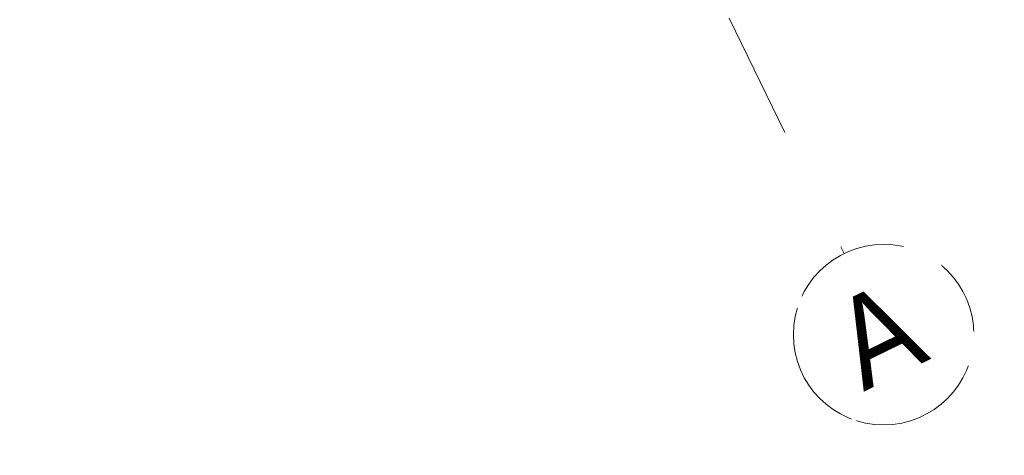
# Model space of a CAD drawing. Extents: x 6414462 to 20492237, y 5756825 to 17376351.
# Tile 25 of 127: x 6497754.65 to 6497757.1, y 5809728.31 to 5809729.4. Entities that reach past the tile are written whole.
import ezdxf

# ---------------------------------------------------------------- set-up
doc = ezdxf.new("R2010")
doc.units = 0
doc.linetypes.add('Linia siatki', pattern=[2.2225, 1.27, -0.3175, 0.3175, -0.3175])
doc.layers.add('S-GRID', color=7, linetype='Continuous', lineweight=5)
doc.layers.add('S-GRID-IDEN', color=7, linetype='Continuous', lineweight=5)
doc.styles.add('Arial_2', font='arial.ttf', dxfattribs={"width": 0.9, "height": 1.5})

# ---------------------------------------------------------------- blocks, each defined once
blk = doc.blocks.new('Siatka - M_Symbol siatki - okrąg mniejszy-7853319-__-00_00 Przyziemie PB')
at = {"layer": 'S-GRID-IDEN'}
blk.add_circle((0, 0), 0.45, dxfattribs=at)

msp = doc.modelspace()

# ---------------------------------------------------------------- block references
at = {"layer": 'S-GRID-IDEN', "xscale": 0.4999999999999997, "yscale": 0.4999999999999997, "zscale": 0.4999999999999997, "rotation": 206.0323615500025}
msp.add_blockref('Siatka - M_Symbol siatki - okrąg mniejszy-7853319-__-00_00 Przyziemie PB', (6497756.8037, 5809728.6121, 0.1), dxfattribs=at)

# ---------------------------------------------------------------- next in the draw order: texts
at = {"layer": 'S-GRID-IDEN', "insert": (6497756.655, 5809728.6718, 0.1), "char_height": 0.225, "width": 0.25654, "attachment_point": 1, "rotation": 26.0324, "style": 'Arial_2', "bg_fill": 3, "box_fill_scale": 1.25, "bg_fill_color": 256, "bg_fill_true_color": 13158600, "bg_fill_transparency": 0}
msp.add_mtext('\\fArial|b0|i0|c238|p34|;A', dxfattribs=at)

# ---------------------------------------------------------------- next in the draw order: linework, layer by layer
at = {"layer": 'S-GRID', "linetype": 'Linia siatki'}
msp.add_line((6497751.8198, 5809738.816, 0.1), (6497756.705, 5809728.8143, 0.1), dxfattribs=at)

doc.saveas('drawing.dxf')
